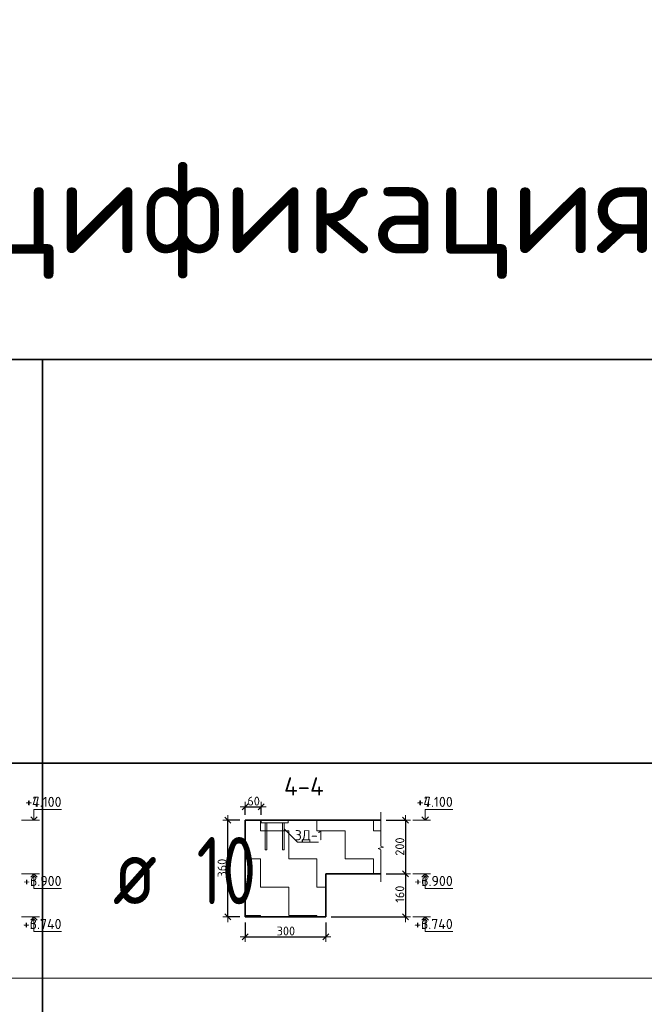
# Model space of a CAD drawing. Header units: metres. Extents: x -38 to 97, y -15 to 21.
# Tile 109 of 111: x 75.34 to 77.66, y 12.37 to 16.04. Entities that reach past the tile are written whole.
import ezdxf

# ---------------------------------------------------------------- set-up
doc = ezdxf.new("R2010")
doc.units = ezdxf.units.M
doc.header["$PDMODE"] = 65
for name, color, linetype, lineweight in [('XR$4$Перекрытие_ Сборный элемент', 7, 'Continuous', 35), ('XR$4$Размерная линия_ общее', 7, 'Continuous', 13), ('XR$4$Текст_ общее_1', 7, 'Continuous', 13), ('XR$6$Перекрытие_ Сборный элемент', 7, 'Continuous', 35), ('XR$6$Размерная линия_ общее', 7, 'Continuous', 13), ('XR$6$Текст_ общее_1', 7, 'Continuous', 13)]:
    doc.layers.add(name, color=color, linetype=linetype, lineweight=lineweight)
doc.styles.add('ISOCPEUR', font='txt')
doc.dimstyles.new('DIMSTYLE_10', dxfattribs={"dimtxt": 0.033, "dimasz": 0.0375, "dimexe": 0, "dimexo": 0, "dimgap": 0.0165, "dimtad": 2, "dimdec": 0, "dimlfac": 1000, "dimrnd": 1, "dimzin": 12, "dimdsep": 46, "dimtxsty": 'ISOCPEUR', "dimblk1": 'ALL_ML_STRICH', "dimblk2": 'ALL_ML_STRICH', "dimsah": 1, "dimcen": 0, "dimclrd": 7, "dimclre": 256, "dimclrt": 7, "dimadec": 0, "dimazin": 0, "dimtfac": 1, "dimtdec": 0, "dimtix": 1, "dimtmove": 2, "dimatfit": 3, "dimfxl": 0, "dimtzin": 0, "dimlwd": 0, "dimlwe": -3, "dimarcsym": 0})
doc.dimstyles.new('DIMSTYLE_13', dxfattribs={"dimtxt": 0.033, "dimasz": 0.0375, "dimexe": 0, "dimexo": 0, "dimgap": 0.0165, "dimtad": 2, "dimdec": 0, "dimlfac": 1000, "dimrnd": 1, "dimzin": 12, "dimdsep": 46, "dimtxsty": 'ISOCPEUR', "dimblk1": 'ALL_ML_STRICH', "dimblk2": 'ALL_ML_STRICH', "dimsah": 1, "dimcen": 0, "dimclrd": 7, "dimclre": 256, "dimclrt": 7, "dimadec": 0, "dimazin": 0, "dimtfac": 1, "dimtdec": 0, "dimtix": 1, "dimtmove": 2, "dimatfit": 3, "dimfxl": 0, "dimtvp": 1.2, "dimtzin": 0, "dimlwd": 0, "dimlwe": -3, "dimarcsym": 0})
pattern_1 = [(0, (0.21, 0.21), (0.105, 0.105), [0.105, -0.105]), (90, (0.21, 0.21), (-0.105, 0.105), [0.105, -0.105])]

# ---------------------------------------------------------------- blocks, each defined once
blk = doc.blocks.new('ЭЛЕМЕНТ_УЗОРА_5')
at = {"color": 7, "linetype": 'Continuous', "lineweight": 13, "transparency": 33554687}
blk.add_line((76.6772, 12.8295), (76.6772, 12.8295), dxfattribs=at)
blk.add_lwpolyline([(76.6772, 13.0895), (76.6772, 12.9623), (76.6872, 12.9587), (76.6672, 12.9538), (76.6772, 12.9496), (76.6772, 12.8295)], dxfattribs=at)
blk = doc.blocks.new('СЛОЖНЫЙ_ОБЪЕКТ_6')
at = {"color": 7, "linetype": 'Continuous', "lineweight": 13, "transparency": 33554687}
blk.add_line((75.4084, 13.0595), (75.3417, 13.0595), dxfattribs=at)
at = {"color": 7, "linetype": 'Continuous', "lineweight": 35, "transparency": 33554687}
blk.add_lwpolyline([(75.3763, 13.0716), (75.3884, 13.0595), (75.4005, 13.0716)], dxfattribs=at)
at = {"color": 7, "linetype": 'Continuous', "lineweight": 13, "transparency": 33554687}
blk.add_lwpolyline([(75.3884, 13.0595), (75.3884, 13.0995), (75.4907, 13.0995)], dxfattribs=at)
blk = doc.blocks.new('СЛОЖНЫЙ_ОБЪЕКТ_7')
at = {"color": 7, "linetype": 'Continuous', "lineweight": 13, "transparency": 33554687}
blk.add_line((75.4084, 12.8595), (75.3417, 12.8595), dxfattribs=at)
at = {"color": 7, "linetype": 'Continuous', "lineweight": 35, "transparency": 33554687}
blk.add_lwpolyline([(75.3763, 12.8474), (75.3884, 12.8595), (75.4005, 12.8474)], dxfattribs=at)
at = {"color": 7, "linetype": 'Continuous', "lineweight": 13, "transparency": 33554687}
blk.add_lwpolyline([(75.3884, 12.8595), (75.3884, 12.8055), (75.4907, 12.8055)], dxfattribs=at)
blk = doc.blocks.new('СЛОЖНЫЙ_ОБЪЕКТ_8')
at = {"color": 7, "linetype": 'Continuous', "lineweight": 13, "transparency": 33554687}
blk.add_line((75.4084, 12.6995), (75.3417, 12.6995), dxfattribs=at)
at = {"color": 7, "linetype": 'Continuous', "lineweight": 35, "transparency": 33554687}
blk.add_lwpolyline([(75.3763, 12.6874), (75.3884, 12.6995), (75.4005, 12.6874)], dxfattribs=at)
at = {"color": 7, "linetype": 'Continuous', "lineweight": 13, "transparency": 33554687}
blk.add_lwpolyline([(75.3884, 12.6995), (75.3884, 12.6455), (75.4907, 12.6455)], dxfattribs=at)
blk = doc.blocks.new('СЛОЖНЫЙ_ОБЪЕКТ_9')
at = {"color": 7, "linetype": 'Continuous', "lineweight": 13, "transparency": 33554687}
blk.add_line((76.8625, 13.0595), (76.7959, 13.0595), dxfattribs=at)
at = {"color": 7, "linetype": 'Continuous', "lineweight": 35, "transparency": 33554687}
blk.add_lwpolyline([(76.8304, 13.0716), (76.8425, 13.0595), (76.8546, 13.0716)], dxfattribs=at)
at = {"color": 7, "linetype": 'Continuous', "lineweight": 13, "transparency": 33554687}
blk.add_lwpolyline([(76.8425, 13.0595), (76.8425, 13.0995), (76.9449, 13.0995)], dxfattribs=at)
blk = doc.blocks.new('СЛОЖНЫЙ_ОБЪЕКТ_10')
at = {"color": 7, "linetype": 'Continuous', "lineweight": 13, "transparency": 33554687}
blk.add_line((76.8625, 12.8595), (76.7959, 12.8595), dxfattribs=at)
at = {"color": 7, "linetype": 'Continuous', "lineweight": 35, "transparency": 33554687}
blk.add_lwpolyline([(76.8304, 12.8474), (76.8425, 12.8595), (76.8546, 12.8474)], dxfattribs=at)
at = {"color": 7, "linetype": 'Continuous', "lineweight": 13, "transparency": 33554687}
blk.add_lwpolyline([(76.8425, 12.8595), (76.8425, 12.8055), (76.9449, 12.8055)], dxfattribs=at)
blk = doc.blocks.new('СЛОЖНЫЙ_ОБЪЕКТ_11')
at = {"color": 7, "linetype": 'Continuous', "lineweight": 13, "transparency": 33554687}
blk.add_line((76.8625, 12.6995), (76.7959, 12.6995), dxfattribs=at)
at = {"color": 7, "linetype": 'Continuous', "lineweight": 35, "transparency": 33554687}
blk.add_lwpolyline([(76.8304, 12.6874), (76.8425, 12.6995), (76.8546, 12.6874)], dxfattribs=at)
at = {"color": 7, "linetype": 'Continuous', "lineweight": 13, "transparency": 33554687}
blk.add_lwpolyline([(76.8425, 12.6995), (76.8425, 12.6455), (76.9449, 12.6455)], dxfattribs=at)
blk = doc.blocks.new('ALL_ML_STRICH')
at = {"color": 0, "linetype": 'ByBlock', "lineweight": -2}
for p, q in [((-1, 0), (0.5, 0)), ((-0.3, -0.3), (0.3, 0.3)), ((0, -0.5), (0, 0.5))]:
    blk.add_line(p, q, dxfattribs=at)
blk = doc.blocks.new('*D192')
at = {"layer": 'DEFPOINTS', "color": 7, "linetype": 'Continuous', "lineweight": 13, "transparency": 33554687}
for p in [(76.6772, 13.0595), (76.7696, 13.0595), (76.6772, 12.8595)]:
    blk.add_point(p, dxfattribs=at)
at = {"layer": 'XR$4$Размерная линия_ общее', "color": 253, "linetype": 'Continuous', "lineweight": -2, "true_color": 0xa0a0a0, "transparency": 33554687}
for p, q in [((76.6972, 13.0595), (76.7696, 13.0595)), ((76.6972, 12.8595), (76.7696, 12.8595))]:
    blk.add_line(p, q, dxfattribs=at)
at = {"layer": 'XR$4$Размерная линия_ общее', "color": 7, "linetype": 'Continuous', "lineweight": -2, "transparency": 33554687}
blk.add_line((76.7696, 13.0595), (76.7696, 12.8595), dxfattribs=at)
at = {"layer": 'XR$4$Размерная линия_ общее', "color": 7, "linetype": 'Continuous', "lineweight": 13, "transparency": 33554687, "xscale": 0.0375, "yscale": 0.0375, "zscale": 0.0375}
for p, rotation in [((76.7696, 13.0595), 90), ((76.7696, 12.8595), 270)]:
    blk.add_blockref('ALL_ML_STRICH', p, dxfattribs=dict(at, rotation=rotation))
at = {"layer": 'XR$4$Размерная линия_ общее', "color": 7, "linetype": 'Continuous', "lineweight": 13, "transparency": 33554687, "insert": (76.7481, 12.9611), "char_height": 0.033, "width": 0.099, "attachment_point": 5, "rotation": 90, "style": 'ISOCPEUR'}
blk.add_mtext('\\A1;{200}', dxfattribs=at)
blk = doc.blocks.new('*D193')
at = {"layer": 'DEFPOINTS', "color": 7, "linetype": 'Continuous', "lineweight": 13, "transparency": 33554687}
for p in [(76.6772, 12.8595), (76.7696, 12.8595), (76.473, 12.6995)]:
    blk.add_point(p, dxfattribs=at)
at = {"layer": 'XR$4$Размерная линия_ общее', "color": 253, "linetype": 'Continuous', "lineweight": -2, "true_color": 0xa0a0a0, "transparency": 33554687}
for p, q in [((76.6972, 12.8595), (76.7696, 12.8595)), ((76.493, 12.6995), (76.7696, 12.6995))]:
    blk.add_line(p, q, dxfattribs=at)
at = {"layer": 'XR$4$Размерная линия_ общее', "color": 7, "linetype": 'Continuous', "lineweight": -2, "transparency": 33554687}
blk.add_line((76.7696, 12.8595), (76.7696, 12.6995), dxfattribs=at)
at = {"layer": 'XR$4$Размерная линия_ общее', "color": 7, "linetype": 'Continuous', "lineweight": 13, "transparency": 33554687, "xscale": 0.0375, "yscale": 0.0375, "zscale": 0.0375}
for p, rotation in [((76.7696, 12.8595), 90), ((76.7696, 12.6995), 270)]:
    blk.add_blockref('ALL_ML_STRICH', p, dxfattribs=dict(at, rotation=rotation))
at = {"layer": 'XR$4$Размерная линия_ общее', "color": 7, "linetype": 'Continuous', "lineweight": 13, "transparency": 33554687, "insert": (76.7481, 12.7844), "char_height": 0.033, "width": 0.099, "attachment_point": 5, "rotation": 90, "style": 'ISOCPEUR'}
blk.add_mtext('\\A1;{160}', dxfattribs=at)
blk = doc.blocks.new('*D194')
at = {"layer": 'DEFPOINTS', "color": 7, "linetype": 'Continuous', "lineweight": 13, "transparency": 33554687}
for p in [(76.173, 13.0595), (76.109, 12.6995), (76.173, 12.6995)]:
    blk.add_point(p, dxfattribs=at)
at = {"layer": 'XR$4$Размерная линия_ общее', "color": 253, "linetype": 'Continuous', "lineweight": -2, "true_color": 0xa0a0a0, "transparency": 33554687}
for p, q in [((76.153, 13.0595), (76.109, 13.0595)), ((76.153, 12.6995), (76.109, 12.6995))]:
    blk.add_line(p, q, dxfattribs=at)
at = {"layer": 'XR$4$Размерная линия_ общее', "color": 7, "linetype": 'Continuous', "lineweight": -2, "transparency": 33554687}
blk.add_line((76.109, 12.6995), (76.109, 13.0595), dxfattribs=at)
at = {"layer": 'XR$4$Размерная линия_ общее', "color": 7, "linetype": 'Continuous', "lineweight": 13, "transparency": 33554687, "xscale": 0.0375, "yscale": 0.0375, "zscale": 0.0375}
for p, rotation in [((76.109, 13.0595), 90), ((76.109, 12.6995), 270)]:
    blk.add_blockref('ALL_ML_STRICH', p, dxfattribs=dict(at, rotation=rotation))
at = {"layer": 'XR$4$Размерная линия_ общее', "color": 7, "linetype": 'Continuous', "lineweight": 13, "transparency": 33554687, "insert": (76.0875, 12.8811), "char_height": 0.033, "width": 0.099, "attachment_point": 5, "rotation": 90, "style": 'ISOCPEUR'}
blk.add_mtext('\\A1;{360}', dxfattribs=at)
blk = doc.blocks.new('*D195')
at = {"layer": 'DEFPOINTS', "color": 7, "linetype": 'Continuous', "lineweight": 13, "transparency": 33554687}
for p in [(76.173, 12.6995), (76.473, 12.6995), (76.173, 12.6258)]:
    blk.add_point(p, dxfattribs=at)
at = {"layer": 'XR$4$Размерная линия_ общее', "color": 253, "linetype": 'Continuous', "lineweight": -2, "true_color": 0xa0a0a0, "transparency": 33554687}
for p, q in [((76.173, 12.6795), (76.173, 12.6258)), ((76.473, 12.6795), (76.473, 12.6258))]:
    blk.add_line(p, q, dxfattribs=at)
at = {"layer": 'XR$4$Размерная линия_ общее', "color": 7, "linetype": 'Continuous', "lineweight": -2, "transparency": 33554687}
blk.add_line((76.173, 12.6258), (76.473, 12.6258), dxfattribs=at)
at = {"layer": 'XR$4$Размерная линия_ общее', "color": 7, "linetype": 'Continuous', "lineweight": 13, "transparency": 33554687, "xscale": 0.0375, "yscale": 0.0375, "zscale": 0.0375, "rotation": 180}
blk.add_blockref('ALL_ML_STRICH', (76.173, 12.6258), dxfattribs=at)
at = {"layer": 'XR$4$Размерная линия_ общее', "color": 7, "linetype": 'Continuous', "lineweight": 13, "transparency": 33554687, "xscale": 0.0375, "yscale": 0.0375, "zscale": 0.0375}
blk.add_blockref('ALL_ML_STRICH', (76.473, 12.6258), dxfattribs=at)
at = {"layer": 'XR$4$Размерная линия_ общее', "color": 7, "linetype": 'Continuous', "lineweight": 13, "transparency": 33554687, "insert": (76.3247, 12.6473), "char_height": 0.033, "width": 0.099, "attachment_point": 5, "style": 'ISOCPEUR'}
blk.add_mtext('\\A1;{300}', dxfattribs=at)
blk = doc.blocks.new('СЛОЖНЫЙ_ОБЪЕКТ_39')
at = {"layer": 'XR$4$Перекрытие_ Сборный элемент', "color": 7, "linetype": 'Continuous', "lineweight": 13, "transparency": 33554687}
for points in [[(76.333, 13.0495), (76.233, 13.0495), (76.233, 13.0595), (76.333, 13.0595), (76.333, 13.0495)], [(76.248, 13.0495), (76.254, 13.0495), (76.254, 12.9495), (76.248, 12.9495), (76.248, 13.0495)], [(76.318, 13.0495), (76.312, 13.0495), (76.312, 12.9495), (76.318, 12.9495), (76.318, 13.0495)]]:
    blk.add_lwpolyline(points, close=True, dxfattribs=at)
blk = doc.blocks.new('*D312')
at = {"layer": 'DEFPOINTS', "color": 7, "linetype": 'Continuous', "lineweight": 13, "transparency": 33554687}
for p in [(76.173, 13.1087), (76.173, 13.0595), (76.233, 13.0595)]:
    blk.add_point(p, dxfattribs=at)
at = {"layer": 'XR$4$Размерная линия_ общее', "color": 253, "linetype": 'Continuous', "lineweight": -2, "true_color": 0xa0a0a0, "transparency": 33554687}
for p, q in [((76.173, 13.0795), (76.173, 13.1087)), ((76.233, 13.0795), (76.233, 13.1087))]:
    blk.add_line(p, q, dxfattribs=at)
at = {"layer": 'XR$4$Размерная линия_ общее', "color": 7, "linetype": 'Continuous', "lineweight": -2, "transparency": 33554687}
blk.add_line((76.173, 13.1087), (76.233, 13.1087), dxfattribs=at)
at = {"layer": 'XR$4$Размерная линия_ общее', "color": 7, "linetype": 'Continuous', "lineweight": 13, "transparency": 33554687, "xscale": 0.0375, "yscale": 0.0375, "zscale": 0.0375, "rotation": 180}
blk.add_blockref('ALL_ML_STRICH', (76.173, 13.1087), dxfattribs=at)
at = {"layer": 'XR$4$Размерная линия_ общее', "color": 7, "linetype": 'Continuous', "lineweight": 13, "transparency": 33554687, "xscale": 0.0375, "yscale": 0.0375, "zscale": 0.0375}
blk.add_blockref('ALL_ML_STRICH', (76.233, 13.1087), dxfattribs=at)
at = {"layer": 'XR$4$Размерная линия_ общее', "color": 7, "linetype": 'Continuous', "lineweight": 13, "transparency": 33554687, "insert": (76.2047, 13.1302), "char_height": 0.033, "width": 0.066, "attachment_point": 5, "style": 'ISOCPEUR'}
blk.add_mtext('\\A1;{60}', dxfattribs=at)
blk = doc.blocks.new('СЛОЖНЫЙ_ОБЪЕКТ_61')
at = {"color": 7, "linetype": 'Continuous', "lineweight": 13, "transparency": 33554687}
blk.add_line((75.4084, 13.0595), (75.3417, 13.0595), dxfattribs=at)
at = {"color": 7, "linetype": 'Continuous', "lineweight": 35, "transparency": 33554687}
blk.add_lwpolyline([(75.3763, 13.0716), (75.3884, 13.0595), (75.4005, 13.0716)], dxfattribs=at)
at = {"color": 7, "linetype": 'Continuous', "lineweight": 13, "transparency": 33554687}
blk.add_lwpolyline([(75.3884, 13.0595), (75.3884, 13.0995), (75.4907, 13.0995)], dxfattribs=at)
blk = doc.blocks.new('СЛОЖНЫЙ_ОБЪЕКТ_62')
at = {"color": 7, "linetype": 'Continuous', "lineweight": 13, "transparency": 33554687}
blk.add_line((75.4084, 12.8595), (75.3417, 12.8595), dxfattribs=at)
at = {"color": 7, "linetype": 'Continuous', "lineweight": 35, "transparency": 33554687}
blk.add_lwpolyline([(75.3763, 12.8474), (75.3884, 12.8595), (75.4005, 12.8474)], dxfattribs=at)
at = {"color": 7, "linetype": 'Continuous', "lineweight": 13, "transparency": 33554687}
blk.add_lwpolyline([(75.3884, 12.8595), (75.3884, 12.8055), (75.4907, 12.8055)], dxfattribs=at)
blk = doc.blocks.new('СЛОЖНЫЙ_ОБЪЕКТ_63')
at = {"color": 7, "linetype": 'Continuous', "lineweight": 13, "transparency": 33554687}
blk.add_line((75.4084, 12.6995), (75.3417, 12.6995), dxfattribs=at)
at = {"color": 7, "linetype": 'Continuous', "lineweight": 35, "transparency": 33554687}
blk.add_lwpolyline([(75.3763, 12.6874), (75.3884, 12.6995), (75.4005, 12.6874)], dxfattribs=at)
at = {"color": 7, "linetype": 'Continuous', "lineweight": 13, "transparency": 33554687}
blk.add_lwpolyline([(75.3884, 12.6995), (75.3884, 12.6455), (75.4907, 12.6455)], dxfattribs=at)
blk = doc.blocks.new('СЛОЖНЫЙ_ОБЪЕКТ_64')
at = {"color": 7, "linetype": 'Continuous', "lineweight": 13, "transparency": 33554687}
blk.add_line((76.8625, 13.0595), (76.7959, 13.0595), dxfattribs=at)
at = {"color": 7, "linetype": 'Continuous', "lineweight": 35, "transparency": 33554687}
blk.add_lwpolyline([(76.8304, 13.0716), (76.8425, 13.0595), (76.8546, 13.0716)], dxfattribs=at)
at = {"color": 7, "linetype": 'Continuous', "lineweight": 13, "transparency": 33554687}
blk.add_lwpolyline([(76.8425, 13.0595), (76.8425, 13.0995), (76.9449, 13.0995)], dxfattribs=at)
blk = doc.blocks.new('СЛОЖНЫЙ_ОБЪЕКТ_65')
at = {"color": 7, "linetype": 'Continuous', "lineweight": 13, "transparency": 33554687}
blk.add_line((76.8625, 12.8595), (76.7959, 12.8595), dxfattribs=at)
at = {"color": 7, "linetype": 'Continuous', "lineweight": 35, "transparency": 33554687}
blk.add_lwpolyline([(76.8304, 12.8474), (76.8425, 12.8595), (76.8546, 12.8474)], dxfattribs=at)
at = {"color": 7, "linetype": 'Continuous', "lineweight": 13, "transparency": 33554687}
blk.add_lwpolyline([(76.8425, 12.8595), (76.8425, 12.8055), (76.9449, 12.8055)], dxfattribs=at)
blk = doc.blocks.new('СЛОЖНЫЙ_ОБЪЕКТ_66')
at = {"color": 7, "linetype": 'Continuous', "lineweight": 13, "transparency": 33554687}
blk.add_line((76.8625, 12.6995), (76.7959, 12.6995), dxfattribs=at)
at = {"color": 7, "linetype": 'Continuous', "lineweight": 35, "transparency": 33554687}
blk.add_lwpolyline([(76.8304, 12.6874), (76.8425, 12.6995), (76.8546, 12.6874)], dxfattribs=at)
at = {"color": 7, "linetype": 'Continuous', "lineweight": 13, "transparency": 33554687}
blk.add_lwpolyline([(76.8425, 12.6995), (76.8425, 12.6455), (76.9449, 12.6455)], dxfattribs=at)
blk = doc.blocks.new('ЭЛЕМЕНТ_УЗОРА_25')
at = {"color": 7, "linetype": 'Continuous', "lineweight": 13, "transparency": 33554687}
blk.add_line((76.6772, 12.8295), (76.6772, 12.8295), dxfattribs=at)
blk.add_lwpolyline([(76.6772, 13.0895), (76.6772, 12.9623), (76.6872, 12.9587), (76.6672, 12.9538), (76.6772, 12.9496), (76.6772, 12.8295)], dxfattribs=at)
blk = doc.blocks.new('*D599')
at = {"layer": 'DEFPOINTS', "color": 7, "linetype": 'Continuous', "lineweight": 13, "transparency": 33554687}
for p in [(76.6772, 13.0595), (76.7696, 13.0595), (76.6772, 12.8595)]:
    blk.add_point(p, dxfattribs=at)
at = {"layer": 'XR$6$Размерная линия_ общее', "color": 253, "linetype": 'Continuous', "lineweight": -2, "true_color": 0xa0a0a0, "transparency": 33554687}
for p, q in [((76.6972, 13.0595), (76.7696, 13.0595)), ((76.6972, 12.8595), (76.7696, 12.8595))]:
    blk.add_line(p, q, dxfattribs=at)
at = {"layer": 'XR$6$Размерная линия_ общее', "color": 7, "linetype": 'Continuous', "lineweight": -2, "transparency": 33554687}
blk.add_line((76.7696, 13.0595), (76.7696, 12.8595), dxfattribs=at)
at = {"layer": 'XR$6$Размерная линия_ общее', "color": 7, "linetype": 'Continuous', "lineweight": 13, "transparency": 33554687, "xscale": 0.0375, "yscale": 0.0375, "zscale": 0.0375}
for p, rotation in [((76.7696, 13.0595), 90), ((76.7696, 12.8595), 270)]:
    blk.add_blockref('ALL_ML_STRICH', p, dxfattribs=dict(at, rotation=rotation))
at = {"layer": 'XR$6$Размерная линия_ общее', "color": 7, "linetype": 'Continuous', "lineweight": 13, "transparency": 33554687, "insert": (76.7481, 12.9611), "char_height": 0.033, "width": 0.099, "attachment_point": 5, "rotation": 90, "style": 'ISOCPEUR'}
blk.add_mtext('\\A1;{200}', dxfattribs=at)
blk = doc.blocks.new('*D600')
at = {"layer": 'DEFPOINTS', "color": 7, "linetype": 'Continuous', "lineweight": 13, "transparency": 33554687}
for p in [(76.6772, 12.8595), (76.7696, 12.8595), (76.473, 12.6995)]:
    blk.add_point(p, dxfattribs=at)
at = {"layer": 'XR$6$Размерная линия_ общее', "color": 253, "linetype": 'Continuous', "lineweight": -2, "true_color": 0xa0a0a0, "transparency": 33554687}
for p, q in [((76.6972, 12.8595), (76.7696, 12.8595)), ((76.493, 12.6995), (76.7696, 12.6995))]:
    blk.add_line(p, q, dxfattribs=at)
at = {"layer": 'XR$6$Размерная линия_ общее', "color": 7, "linetype": 'Continuous', "lineweight": -2, "transparency": 33554687}
blk.add_line((76.7696, 12.8595), (76.7696, 12.6995), dxfattribs=at)
at = {"layer": 'XR$6$Размерная линия_ общее', "color": 7, "linetype": 'Continuous', "lineweight": 13, "transparency": 33554687, "xscale": 0.0375, "yscale": 0.0375, "zscale": 0.0375}
for p, rotation in [((76.7696, 12.8595), 90), ((76.7696, 12.6995), 270)]:
    blk.add_blockref('ALL_ML_STRICH', p, dxfattribs=dict(at, rotation=rotation))
at = {"layer": 'XR$6$Размерная линия_ общее', "color": 7, "linetype": 'Continuous', "lineweight": 13, "transparency": 33554687, "insert": (76.7481, 12.7844), "char_height": 0.033, "width": 0.099, "attachment_point": 5, "rotation": 90, "style": 'ISOCPEUR'}
blk.add_mtext('\\A1;{160}', dxfattribs=at)
blk = doc.blocks.new('*D601')
at = {"layer": 'DEFPOINTS', "color": 7, "linetype": 'Continuous', "lineweight": 13, "transparency": 33554687}
for p in [(76.173, 13.0595), (76.109, 12.6995), (76.173, 12.6995)]:
    blk.add_point(p, dxfattribs=at)
at = {"layer": 'XR$6$Размерная линия_ общее', "color": 253, "linetype": 'Continuous', "lineweight": -2, "true_color": 0xa0a0a0, "transparency": 33554687}
for p, q in [((76.153, 13.0595), (76.109, 13.0595)), ((76.153, 12.6995), (76.109, 12.6995))]:
    blk.add_line(p, q, dxfattribs=at)
at = {"layer": 'XR$6$Размерная линия_ общее', "color": 7, "linetype": 'Continuous', "lineweight": -2, "transparency": 33554687}
blk.add_line((76.109, 12.6995), (76.109, 13.0595), dxfattribs=at)
at = {"layer": 'XR$6$Размерная линия_ общее', "color": 7, "linetype": 'Continuous', "lineweight": 13, "transparency": 33554687, "xscale": 0.0375, "yscale": 0.0375, "zscale": 0.0375}
for p, rotation in [((76.109, 13.0595), 90), ((76.109, 12.6995), 270)]:
    blk.add_blockref('ALL_ML_STRICH', p, dxfattribs=dict(at, rotation=rotation))
at = {"layer": 'XR$6$Размерная линия_ общее', "color": 7, "linetype": 'Continuous', "lineweight": 13, "transparency": 33554687, "insert": (76.0875, 12.8811), "char_height": 0.033, "width": 0.099, "attachment_point": 5, "rotation": 90, "style": 'ISOCPEUR'}
blk.add_mtext('\\A1;{360}', dxfattribs=at)
blk = doc.blocks.new('*D602')
at = {"layer": 'DEFPOINTS', "color": 7, "linetype": 'Continuous', "lineweight": 13, "transparency": 33554687}
for p in [(76.173, 12.6995), (76.473, 12.6995), (76.173, 12.6258)]:
    blk.add_point(p, dxfattribs=at)
at = {"layer": 'XR$6$Размерная линия_ общее', "color": 253, "linetype": 'Continuous', "lineweight": -2, "true_color": 0xa0a0a0, "transparency": 33554687}
for p, q in [((76.173, 12.6795), (76.173, 12.6258)), ((76.473, 12.6795), (76.473, 12.6258))]:
    blk.add_line(p, q, dxfattribs=at)
at = {"layer": 'XR$6$Размерная линия_ общее', "color": 7, "linetype": 'Continuous', "lineweight": -2, "transparency": 33554687}
blk.add_line((76.173, 12.6258), (76.473, 12.6258), dxfattribs=at)
at = {"layer": 'XR$6$Размерная линия_ общее', "color": 7, "linetype": 'Continuous', "lineweight": 13, "transparency": 33554687, "xscale": 0.0375, "yscale": 0.0375, "zscale": 0.0375, "rotation": 180}
blk.add_blockref('ALL_ML_STRICH', (76.173, 12.6258), dxfattribs=at)
at = {"layer": 'XR$6$Размерная линия_ общее', "color": 7, "linetype": 'Continuous', "lineweight": 13, "transparency": 33554687, "xscale": 0.0375, "yscale": 0.0375, "zscale": 0.0375}
blk.add_blockref('ALL_ML_STRICH', (76.473, 12.6258), dxfattribs=at)
at = {"layer": 'XR$6$Размерная линия_ общее', "color": 7, "linetype": 'Continuous', "lineweight": 13, "transparency": 33554687, "insert": (76.3247, 12.6473), "char_height": 0.033, "width": 0.099, "attachment_point": 5, "style": 'ISOCPEUR'}
blk.add_mtext('\\A1;{300}', dxfattribs=at)
blk = doc.blocks.new('СЛОЖНЫЙ_ОБЪЕКТ_78')
at = {"layer": 'XR$6$Перекрытие_ Сборный элемент', "color": 7, "linetype": 'Continuous', "lineweight": 13, "transparency": 33554687}
for points in [[(76.333, 13.0495), (76.233, 13.0495), (76.233, 13.0595), (76.333, 13.0595), (76.333, 13.0495)], [(76.248, 13.0495), (76.254, 13.0495), (76.254, 12.9495), (76.248, 12.9495), (76.248, 13.0495)], [(76.318, 13.0495), (76.312, 13.0495), (76.312, 12.9495), (76.318, 12.9495), (76.318, 13.0495)]]:
    blk.add_lwpolyline(points, close=True, dxfattribs=at)
blk = doc.blocks.new('*D609')
at = {"layer": 'DEFPOINTS', "color": 7, "linetype": 'Continuous', "lineweight": 13, "transparency": 33554687}
for p in [(76.173, 13.1087), (76.173, 13.0595), (76.233, 13.0595)]:
    blk.add_point(p, dxfattribs=at)
at = {"layer": 'XR$6$Размерная линия_ общее', "color": 253, "linetype": 'Continuous', "lineweight": -2, "true_color": 0xa0a0a0, "transparency": 33554687}
for p, q in [((76.173, 13.0795), (76.173, 13.1087)), ((76.233, 13.0795), (76.233, 13.1087))]:
    blk.add_line(p, q, dxfattribs=at)
at = {"layer": 'XR$6$Размерная линия_ общее', "color": 7, "linetype": 'Continuous', "lineweight": -2, "transparency": 33554687}
blk.add_line((76.173, 13.1087), (76.233, 13.1087), dxfattribs=at)
at = {"layer": 'XR$6$Размерная линия_ общее', "color": 7, "linetype": 'Continuous', "lineweight": 13, "transparency": 33554687, "xscale": 0.0375, "yscale": 0.0375, "zscale": 0.0375, "rotation": 180}
blk.add_blockref('ALL_ML_STRICH', (76.173, 13.1087), dxfattribs=at)
at = {"layer": 'XR$6$Размерная линия_ общее', "color": 7, "linetype": 'Continuous', "lineweight": 13, "transparency": 33554687, "xscale": 0.0375, "yscale": 0.0375, "zscale": 0.0375}
blk.add_blockref('ALL_ML_STRICH', (76.233, 13.1087), dxfattribs=at)
at = {"layer": 'XR$6$Размерная линия_ общее', "color": 7, "linetype": 'Continuous', "lineweight": 13, "transparency": 33554687, "insert": (76.2047, 13.1302), "char_height": 0.033, "width": 0.066, "attachment_point": 5, "style": 'ISOCPEUR'}
blk.add_mtext('\\A1;{60}', dxfattribs=at)

msp = doc.modelspace()

# ---------------------------------------------------------------- hatches: boundary and pattern name
at = {"linetype": 'Continuous', "lineweight": 13, "transparency": 33554687}
h = msp.add_hatch(dxfattribs=at)
h.set_pattern_fill('____', scale=0.105, style=0, pattern_type=2)
h.set_pattern_definition(pattern_1)
h.paths.add_polyline_path([(76.173, 13.0595), (76.173, 12.6995), (76.473, 12.6995), (76.473, 12.8595), (76.6772, 12.8595), (76.6772, 13.0595)], flags=0)
h = msp.add_hatch(dxfattribs=at)
h.set_pattern_fill('____', scale=0.105, style=0, pattern_type=2)
h.set_pattern_definition(pattern_1)
h.paths.add_polyline_path([(76.173, 13.0595), (76.173, 12.6995), (76.473, 12.6995), (76.473, 12.8595), (76.6772, 12.8595), (76.6772, 13.0595)], flags=0)

# ---------------------------------------------------------------- linework, layer by layer
at = {"color": 7, "linetype": 'Continuous', "lineweight": 35, "transparency": 33554687}
for p, q in [((86.4198, 14.7717), (67.9198, 14.7717)), ((86.4198, 14.7717), (67.9198, 14.7717)), ((75.4198, 14.7717), (75.4198, 13.2717)), ((75.4198, 14.7717), (75.4198, 13.2717)), ((86.4198, 13.2717), (67.9198, 13.2717)), ((86.4198, 13.2717), (67.9198, 13.2717)), ((75.4198, 13.2717), (75.4198, 12.4717)), ((75.4198, 13.2717), (75.4198, 12.4717)), ((76.173, 13.0595), (76.173, 12.8595)), ((76.6772, 13.0595), (76.173, 13.0595)), ((76.173, 13.0595), (76.173, 12.8595)), ((76.6772, 13.0595), (76.173, 13.0595)), ((76.173, 12.8595), (76.173, 12.6995)), ((76.173, 12.8595), (76.173, 12.6995)), ((76.473, 12.6995), (76.473, 12.8595)), ((76.473, 12.8595), (76.6772, 12.8595)), ((76.473, 12.6995), (76.473, 12.8595)), ((76.473, 12.8595), (76.6772, 12.8595)), ((76.173, 12.6995), (76.473, 12.6995)), ((76.173, 12.6995), (76.473, 12.6995)), ((75.4198, 12.4717), (75.4198, 11.6717)), ((75.4198, 12.4717), (75.4198, 11.6717))]:
    msp.add_line(p, q, dxfattribs=at)
at = {"color": 7, "linetype": 'Continuous', "lineweight": 13, "transparency": 33554687}
msp.add_line((86.4198, 12.4717), (67.9198, 12.4717), dxfattribs=at)
msp.add_line((86.4198, 12.4717), (67.9198, 12.4717), dxfattribs=at)
msp.add_lwpolyline([(76.318, 13.0273), (76.3675, 12.9778), (76.4454, 12.9778)], dxfattribs=at)
msp.add_lwpolyline([(76.318, 13.0273), (76.3675, 12.9778), (76.4454, 12.9778)], dxfattribs=at)

# ---------------------------------------------------------------- block references
at = {"color": 7, "linetype": 'Continuous', "lineweight": 35, "transparency": 33554687}
for name in ['СЛОЖНЫЙ_ОБЪЕКТ_6', 'СЛОЖНЫЙ_ОБЪЕКТ_61', 'СЛОЖНЫЙ_ОБЪЕКТ_9', 'СЛОЖНЫЙ_ОБЪЕКТ_64', 'СЛОЖНЫЙ_ОБЪЕКТ_7', 'СЛОЖНЫЙ_ОБЪЕКТ_62', 'СЛОЖНЫЙ_ОБЪЕКТ_10', 'СЛОЖНЫЙ_ОБЪЕКТ_65', 'СЛОЖНЫЙ_ОБЪЕКТ_8', 'СЛОЖНЫЙ_ОБЪЕКТ_63', 'СЛОЖНЫЙ_ОБЪЕКТ_11', 'СЛОЖНЫЙ_ОБЪЕКТ_66']:
    msp.add_blockref(name, (0, 0), dxfattribs=at)
at = {"color": 7, "linetype": 'Continuous', "lineweight": 13, "transparency": 33554687}
for name in ['ЭЛЕМЕНТ_УЗОРА_5', 'ЭЛЕМЕНТ_УЗОРА_25']:
    msp.add_blockref(name, (0, 0), dxfattribs=at)
at = {"layer": 'XR$4$Перекрытие_ Сборный элемент', "color": 7, "linetype": 'Continuous', "lineweight": 13, "transparency": 33554687}
msp.add_blockref('СЛОЖНЫЙ_ОБЪЕКТ_39', (0, 0), dxfattribs=at)
at = {"layer": 'XR$6$Перекрытие_ Сборный элемент', "color": 7, "linetype": 'Continuous', "lineweight": 13, "transparency": 33554687}
msp.add_blockref('СЛОЖНЫЙ_ОБЪЕКТ_78', (0, 0), dxfattribs=at)

# ---------------------------------------------------------------- texts
at = {"color": 7, "linetype": 'Continuous', "lineweight": 35, "transparency": 33554687, "attachment_point": 7, "style": 'ISOCPEUR'}
for s, insert, char_height, width in [('\\W0.99;Спецификация стержней', (74.4748, 15.0717), 0.35, 5.559674), ('\\W0.99;Спецификация стержней', (74.4748, 15.0717), 0.35, 5.559674), ('\\W0.75;10', (75.9925, 12.7467), 0.25, 0.393567), ('\\W0.75;10', (75.9925, 12.7467), 0.25, 0.393567), ('\\W0.82;ø', (75.6817, 12.7467), 0.25, 0.327205), ('\\W0.82;ø', (75.6817, 12.7467), 0.25, 0.327205)]:
    msp.add_mtext(s, dxfattribs=dict(at, insert=insert, char_height=char_height, width=width))
at = {"color": 7, "linetype": 'Continuous', "lineweight": 50, "transparency": 33554687, "insert": (76.3915, 13.1849), "char_height": 0.0675, "width": 0.1863, "attachment_point": 5, "style": 'ISOCPEUR'}
msp.add_mtext('\\A1;{\\fISOCPEUR|i0|b0;\\H0.067500;\\W1.000000;\\C7;4-4}\\P', dxfattribs=at)
msp.add_mtext('\\A1;{\\fISOCPEUR|i0|b0;\\H0.067500;\\W1.000000;\\C7;4-4}\\P', dxfattribs=at)
at = {"color": 7, "linetype": 'Continuous', "lineweight": 13, "transparency": 33554687, "char_height": 0.0375, "attachment_point": 9, "style": 'ISOCPEUR'}
for s, insert, width in [('\\A1;{\\fISOCPEUR|i0|b0;\\H0.037500;\\W1.000000;\\C7;+4.100}\\P', (75.4907, 13.1087), 0.155671), ('\\A1;{\\fISOCPEUR|i0|b0;\\H0.037500;\\W1.000000;\\C7;+7.100}\\P', (75.4907, 13.1087), 0.151875), ('\\A1;{\\fISOCPEUR|i0|b0;\\H0.037500;\\W1.000000;\\C7;+4.100}\\P', (76.9449, 13.1087), 0.155671), ('\\A1;{\\fISOCPEUR|i0|b0;\\H0.037500;\\W1.000000;\\C7;+7.100}\\P', (76.9449, 13.1087), 0.151875), ('\\A1;{\\fISOCPEUR|i0|b0;\\H0.037500;\\W1.000000;\\C7;+3.900}\\P', (75.4907, 12.8147), 0.160312), ('\\A1;{\\fISOCPEUR|i0|b0;\\H0.037500;\\W1.000000;\\C7;+6.900}\\P', (75.4907, 12.8147), 0.160312), ('\\A1;{\\fISOCPEUR|i0|b0;\\H0.037500;\\W1.000000;\\C7;+3.900}\\P', (76.9449, 12.8147), 0.160312), ('\\A1;{\\fISOCPEUR|i0|b0;\\H0.037500;\\W1.000000;\\C7;+6.900}\\P', (76.9449, 12.8147), 0.160312), ('\\A1;{\\fISOCPEUR|i0|b0;\\H0.037500;\\W1.000000;\\C7;+3.740}\\P', (75.4907, 12.6547), 0.164085), ('\\A1;{\\fISOCPEUR|i0|b0;\\H0.037500;\\W1.000000;\\C7;+6.740}\\P', (75.4907, 12.6547), 0.164085), ('\\A1;{\\fISOCPEUR|i0|b0;\\H0.037500;\\W1.000000;\\C7;+3.740}\\P', (76.9449, 12.6547), 0.164085), ('\\A1;{\\fISOCPEUR|i0|b0;\\H0.037500;\\W1.000000;\\C7;+6.740}\\P', (76.9449, 12.6547), 0.164085)]:
    msp.add_mtext(s, dxfattribs=dict(at, insert=insert, width=width))
at = {"layer": 'XR$4$Текст_ общее_1', "color": 7, "linetype": 'Continuous', "lineweight": 13, "transparency": 33554687, "insert": (76.4098, 12.9995), "char_height": 0.0375, "width": 0.123317, "attachment_point": 5, "style": 'ISOCPEUR'}
msp.add_mtext('\\A1;{\\fISOCPEUR|i0|b0;\\H0.037500;\\W1.000000;\\C7;ЗД-1}\\P', dxfattribs=at)
at = {"layer": 'XR$6$Текст_ общее_1', "color": 7, "linetype": 'Continuous', "lineweight": 13, "transparency": 33554687, "insert": (76.4098, 12.9995), "char_height": 0.0375, "width": 0.123317, "attachment_point": 5, "style": 'ISOCPEUR'}
msp.add_mtext('\\A1;{\\fISOCPEUR|i0|b0;\\H0.037500;\\W1.000000;\\C7;ЗД-1}\\P', dxfattribs=at)

# ---------------------------------------------------------------- dimensions: what is measured, and where the dimension line sits
at = {"layer": 'XR$4$Размерная линия_ общее', "color": 7, "linetype": 'Continuous', "lineweight": 13, "transparency": 33554687}
for base, p1, p2, dimstyle, picture, middle in [((76.233, 13.1087), (76.173, 13.0795), (76.233, 13.0795), 'DIMSTYLE_13', '*D312', (76.2047, 13.1302)), ((76.473, 12.6258), (76.173, 12.6795), (76.473, 12.6795), 'DIMSTYLE_10', '*D195', (76.3247, 12.6473))]:
    dim = msp.add_linear_dim(base=base, p1=p1, p2=p2, dimstyle=dimstyle, override={"dimpost": '<>', "dimclrd": 7, "dimclre": 253, "dimclrt": 7, "dimlwd": 0, "dimlwe": 65533}, dxfattribs=at)
    dim.commit()
    dim.dimension.update_dxf_attribs({"geometry": picture, "text_midpoint": middle, "dimtype": 160})
for base, p1, p2, angle, picture, middle in [((76.109, 13.0595), (76.153, 12.6995), (76.153, 13.0595), 90, '*D194', (76.0875, 12.8811)), ((76.7696, 12.8595), (76.6972, 13.0595), (76.6972, 12.8595), 270, '*D192', (76.7481, 12.9611)), ((76.7696, 12.6995), (76.6972, 12.8595), (76.493, 12.6995), 270, '*D193', (76.7481, 12.7844))]:
    dim = msp.add_linear_dim(base=base, p1=p1, p2=p2, angle=angle, dimstyle='DIMSTYLE_10', override={"dimpost": '<>', "dimclrd": 7, "dimclre": 253, "dimclrt": 7, "dimlwd": 0, "dimlwe": 65533}, dxfattribs=at)
    dim.commit()
    dim.dimension.update_dxf_attribs({"geometry": picture, "text_midpoint": middle, "dimtype": 160})
at = {"layer": 'XR$6$Размерная линия_ общее', "color": 7, "linetype": 'Continuous', "lineweight": 13, "transparency": 33554687}
for base, p1, p2, dimstyle, picture, middle in [((76.233, 13.1087), (76.173, 13.0795), (76.233, 13.0795), 'DIMSTYLE_13', '*D609', (76.2047, 13.1302)), ((76.473, 12.6258), (76.173, 12.6795), (76.473, 12.6795), 'DIMSTYLE_10', '*D602', (76.3247, 12.6473))]:
    dim = msp.add_linear_dim(base=base, p1=p1, p2=p2, dimstyle=dimstyle, override={"dimpost": '<>', "dimclrd": 7, "dimclre": 253, "dimclrt": 7, "dimlwd": 0, "dimlwe": 65533}, dxfattribs=at)
    dim.commit()
    dim.dimension.update_dxf_attribs({"geometry": picture, "text_midpoint": middle, "dimtype": 160})
for base, p1, p2, angle, picture, middle in [((76.109, 13.0595), (76.153, 12.6995), (76.153, 13.0595), 90, '*D601', (76.0875, 12.8811)), ((76.7696, 12.8595), (76.6972, 13.0595), (76.6972, 12.8595), 270, '*D599', (76.7481, 12.9611)), ((76.7696, 12.6995), (76.6972, 12.8595), (76.493, 12.6995), 270, '*D600', (76.7481, 12.7844))]:
    dim = msp.add_linear_dim(base=base, p1=p1, p2=p2, angle=angle, dimstyle='DIMSTYLE_10', override={"dimpost": '<>', "dimclrd": 7, "dimclre": 253, "dimclrt": 7, "dimlwd": 0, "dimlwe": 65533}, dxfattribs=at)
    dim.commit()
    dim.dimension.update_dxf_attribs({"geometry": picture, "text_midpoint": middle, "dimtype": 160})

doc.saveas('drawing.dxf')
